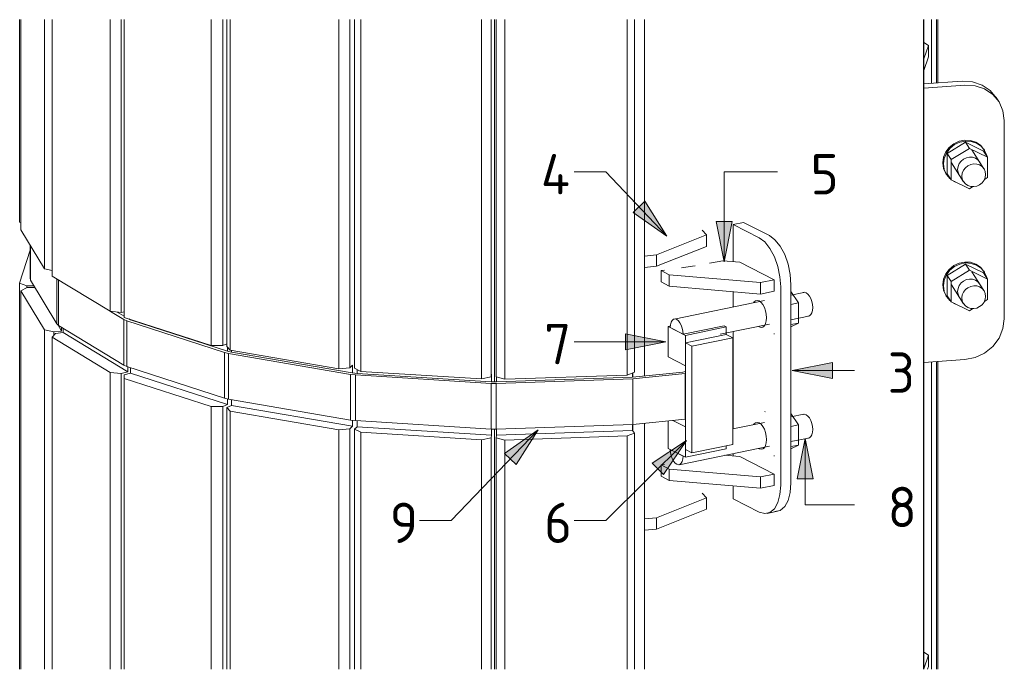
# Model space of a CAD drawing. Header units: millimetres. Extents: x -234509 to -203707, y -19731 to 120094.
# Tile 19 of 72: x -218483 to -217262, y 55047 to 55853. Entities that reach past the tile are written whole.
import ezdxf

# ---------------------------------------------------------------- set-up
doc = ezdxf.new("R2010")
doc.units = ezdxf.units.MM
for name, color, linetype, lineweight in [('Multi-Category Tags-1', 7, 'Continuous', 18), ('Multi-Category Tags-2', 8, 'Continuous', 18), ('N-CO-BC-BETONVORM-G', 50, 'Continuous', 25), ('N-CO-BC-BETONVORM-G-1', 50, 'Continuous', 18), ('N-CO-KC-KUNSTSTOFVORM-G-1', 7, 'Continuous', 18), ('N-CO-SC-STAALVORM-G', 10, 'Continuous', 25), ('N-CO-SC-STAALVORM-G-1', 10, 'Continuous', 18)]:
    doc.layers.add(name, color=color, linetype=linetype, lineweight=lineweight)
doc.styles.add('NLCS-ISO', font='NLCS-ISO.ttf', dxfattribs={"height": 50})

# ---------------------------------------------------------------- blocks, each defined once
blk = doc.blocks.new('GM_Wrijfstijl_boven_beschermpaal - GM_Wrijfstijl_boven_beschermpaal-3365226-3D Detail bevestiging klemband Copy 1')
at = {"layer": 'N-CO-KC-KUNSTSTOFVORM-G-1'}
for p, q in [((199881, 55601.7), (199881, 55852.9)), ((199881, 55601.7), (199882.3, 55601.1)), ((199881, 55526), (199894, 55566.9)), ((199881, 55046.8), (199881, 55526)), ((199889.9, 55522.5), (199881, 55526)), ((199889.9, 55522.5), (199898.7, 55522.6)), ((199889.9, 55520.3), (199889.9, 55522.5))]:
    blk.add_line(p, q, dxfattribs=at)
blk = doc.blocks.new('GM_Wrijfstijl_boven_beschermpaal - GM_Wrijfstijl_boven_beschermpaal-V76-3D Detail bevestiging klemband Copy 1')
at = {"layer": 'N-CO-KC-KUNSTSTOFVORM-G-1'}
for p, q in [((199882.3, 55592.3), (199882.3, 55852.9)), ((199911.7, 55543.6), (199911.7, 55852.9)), ((199882.3, 55592.3), (199911.7, 55543.6)), ((199911.7, 55543.6), (199921.4, 55541.5)), ((199882.3, 55516.6), (199890.2, 55520.5)), ((199882.3, 55046.8), (199882.3, 55516.6)), ((199911.7, 55467.9), (199882.3, 55516.6)), ((199890.2, 55520.5), (199899.9, 55520.6)), ((199928.2, 55474.5), (199933, 55466.5)), ((199911.7, 55046.8), (199911.7, 55467.9)), ((199923.5, 55465.4), (199911.7, 55467.9)), ((199923.5, 55465.4), (199933, 55466.5)), ((199923.5, 55461.3), (199923.5, 55465.4)), ((199933, 55466.5), (199933, 55471.2))]:
    blk.add_line(p, q, dxfattribs=at)
blk = doc.blocks.new('GM_Wrijfstijl_boven_beschermpaal - GM_Wrijfstijl_boven_beschermpaal-V77-3D Detail bevestiging klemband Copy 1')
at = {"layer": 'N-CO-KC-KUNSTSTOFVORM-G-1'}
for p, q in [((199921.4, 55534.7), (199921.4, 55852.9)), ((199993.3, 55491), (199993.3, 55852.9)), ((200006.8, 55489.6), (200006.8, 55852.9)), ((199921.4, 55534.7), (199993.3, 55491)), ((199993.3, 55491), (200006.8, 55489.6)), ((200010.5, 55490.5), (200006.8, 55489.6)), ((199921.4, 55459.1), (199925.5, 55463.5)), ((199925.5, 55463.5), (199935, 55464.6)), ((199935, 55464.6), (199935, 55469.9)), ((199935, 55464.6), (200014.9, 55415.9)), ((199921.4, 55046.8), (199921.4, 55459.1)), ((199993.3, 55415.3), (199921.4, 55459.1)), ((199993.3, 55046.8), (199993.3, 55415.3)), ((200006.8, 55414), (199993.3, 55415.3)), ((200006.8, 55414), (200014.9, 55415.9)), ((200006.8, 55046.8), (200006.8, 55414)), ((200014.9, 55415.9), (200014.9, 55422.2))]:
    blk.add_line(p, q, dxfattribs=at)
blk = doc.blocks.new('GM_Wrijfstijl_boven_beschermpaal - GM_Wrijfstijl_boven_beschermpaal-V78-3D Detail bevestiging klemband Copy 1')
at = {"layer": 'N-CO-KC-KUNSTSTOFVORM-G-1'}
for p, q in [((200295.9, 55420.3), (200295.9, 55852.9)), ((200303.9, 55416.5), (200303.9, 55852.9)), ((200453.6, 55407.1), (200453.6, 55852.9)), ((200465.3, 55409.7), (200465.3, 55852.9)), ((200469.6, 55852.9), (200469.6, 55403.5)), ((200295.9, 55420.3), (200303.9, 55416.5)), ((200299.2, 55414), (200299.2, 55418.7)), ((200303.9, 55416.5), (200453.6, 55407.1)), ((200465.8, 55413), (200465.3, 55409.7)), ((200465.8, 55403.5), (200465.8, 55413)), ((200453.6, 55407.1), (200465.3, 55409.7)), ((200299.2, 55347.8), (200299.2, 55355.2)), ((200295.9, 55344.7), (200299.2, 55347.8)), ((200295.9, 55046.8), (200295.9, 55344.7)), ((200303.9, 55340.9), (200295.9, 55344.7)), ((200299.2, 55347.8), (200465.8, 55337.3)), ((200303.9, 55046.8), (200303.9, 55340.9)), ((200453.6, 55331.5), (200303.9, 55340.9)), ((200465.8, 55337.3), (200465.8, 55344.8)), ((200469.6, 55344.8), (200469.6, 55046.8)), ((200465.3, 55334.1), (200453.6, 55331.5)), ((200453.6, 55046.8), (200453.6, 55331.5)), ((200465.3, 55334.1), (200465.8, 55337.3)), ((200465.3, 55046.8), (200465.3, 55334.1))]:
    blk.add_line(p, q, dxfattribs=at)
blk = doc.blocks.new('GM_Wrijfstijl_boven_beschermpaal - GM_Wrijfstijl_boven_beschermpaal-V79-3D Detail bevestiging klemband Copy 1')
at = {"layer": 'N-CO-KC-KUNSTSTOFVORM-G-1'}
for p, q in [((200471.5, 55409.6), (200471.5, 55852.9)), ((200482.5, 55406.7), (200482.5, 55852.9)), ((200634.1, 55412), (200634.1, 55852.9)), ((200643, 55415.6), (200643, 55852.9)), ((200482.5, 55406.7), (200634.1, 55412)), ((200634.1, 55412), (200643, 55415.6)), ((200640.5, 55409.3), (200640.5, 55414.6)), ((200471.5, 55409.6), (200482.5, 55406.7)), ((200471.9, 55403.5), (200471.9, 55409.5)), ((200640.5, 55343.1), (200640.5, 55350.6)), ((200471.9, 55337.3), (200471.9, 55344.8)), ((200471.9, 55337.3), (200640.5, 55343.1)), ((200643, 55339.9), (200634.1, 55336.4)), ((200643, 55339.9), (200640.5, 55343.1)), ((200643, 55046.8), (200643, 55339.9)), ((200471.5, 55334), (200471.9, 55337.3)), ((200471.5, 55046.8), (200471.5, 55334)), ((200482.5, 55331.1), (200471.5, 55334)), ((200634.1, 55336.4), (200482.5, 55331.1)), ((200482.5, 55046.8), (200482.5, 55331.1)), ((200634.1, 55046.8), (200634.1, 55336.4))]:
    blk.add_line(p, q, dxfattribs=at)
blk = doc.blocks.new('GM_Wrijfstijl_boven_beschermpaal - GM_Wrijfstijl_boven_beschermpaal-V80-3D Detail bevestiging klemband Copy 1')
at = {"layer": 'N-CO-KC-KUNSTSTOFVORM-G-1'}
for p, q in [((200010.5, 55483.4), (200010.5, 55852.9)), ((200118.5, 55448.4), (200118.5, 55852.9)), ((200132.7, 55448.4), (200132.7, 55852.9)), ((200010.5, 55488), (200010.5, 55483.4)), ((200010.5, 55483.4), (200118.5, 55448.4)), ((200018.5, 55480.5), (200018.5, 55480.8)), ((200118.5, 55448.4), (200132.7, 55448.4)), ((200137.7, 55450.6), (200132.7, 55448.4)), ((200138.7, 55441.6), (200138.7, 55446.1)), ((200010.5, 55412.4), (200018.5, 55414.4)), ((200010.5, 55407.8), (200010.5, 55412.4)), ((200018.5, 55414.4), (200018.5, 55421.1)), ((200018.5, 55414.4), (200138.7, 55375.4)), ((200010.5, 55046.8), (200010.5, 55407.8)), ((200118.5, 55372.8), (200010.5, 55407.8)), ((200132.7, 55372.8), (200138.7, 55375.4)), ((200138.7, 55375.4), (200138.7, 55382.4)), ((200118.5, 55046.8), (200118.5, 55372.8)), ((200132.7, 55372.8), (200118.5, 55372.8)), ((200132.7, 55046.8), (200132.7, 55372.8))]:
    blk.add_line(p, q, dxfattribs=at)
blk = doc.blocks.new('GM_Wrijfstijl_boven_beschermpaal - GM_Wrijfstijl_boven_beschermpaal-V81-3D Detail bevestiging klemband Copy 1')
at = {"layer": 'N-CO-KC-KUNSTSTOFVORM-G-1'}
for p, q in [((200137.6, 55447.2), (200137.6, 55852.9)), ((200141.8, 55442.8), (200141.8, 55852.9)), ((200276.6, 55419.6), (200276.6, 55852.9)), ((200290.1, 55421), (200290.1, 55852.9)), ((200137.6, 55447.2), (200141.8, 55442.8)), ((200141.8, 55442.8), (200276.6, 55419.6)), ((200143.6, 55440.4), (200143.6, 55442.5)), ((200293.5, 55424.1), (200290.1, 55421)), ((200293.5, 55414.6), (200293.5, 55424.1)), ((200276.6, 55419.6), (200290.1, 55421)), ((200143.6, 55374.2), (200143.6, 55381.5)), ((200137.6, 55371.6), (200143.6, 55374.2)), ((200137.6, 55046.8), (200137.6, 55371.6)), ((200141.8, 55367.2), (200137.6, 55371.6)), ((200141.8, 55046.8), (200141.8, 55367.2)), ((200276.6, 55344), (200141.8, 55367.2)), ((200143.6, 55374.2), (200293.5, 55348.4)), ((200293.5, 55348.4), (200293.5, 55355.8)), ((200290.1, 55345.3), (200276.6, 55344)), ((200276.6, 55046.8), (200276.6, 55344)), ((200290.1, 55345.3), (200293.5, 55348.4)), ((200290.1, 55046.8), (200290.1, 55345.3))]:
    blk.add_line(p, q, dxfattribs=at)
blk = doc.blocks.new('GM_Wrijfstijl_boven_beschermpaal - GM_Wrijfstijl_boven_beschermpaal-3591631-3D Detail bevestiging klemband Copy 1')
at = {"layer": 'N-CO-KC-KUNSTSTOFVORM-G-1'}
for p, q in [((201017.4, 55852.9), (201017.4, 55774.2)), ((201019.1, 55852.9), (201019.1, 55774.3)), ((201017.4, 55428.8), (201017.4, 55046.8)), ((201019.1, 55428.9), (201019.1, 55046.8))]:
    blk.add_line(p, q, dxfattribs=at)
blk = doc.blocks.new('GM_type2 - GM_type2-3480043-3D Detail bevestiging klemband Copy 1')
at = {"layer": 'N-CO-SC-STAALVORM-G-1'}
for p, q in [((200655.4, 55410.8), (200655.4, 55852.9)), ((200641, 55409.4), (200641, 55414.8)), ((200641, 55342.5), (200641, 55350.6)), ((200655.4, 55046.8), (200655.4, 55352.1))]:
    blk.add_line(p, q, dxfattribs=at)
blk = doc.blocks.new('GM_type3 - GM_type3-3483063-3D Detail bevestiging klemband Copy 1')
at = {"layer": 'N-CO-SC-STAALVORM-G-1'}
for p, q in [((200778.2, 55601.4), (200765.5, 55598.8)), ((200797.7, 55582.3), (200765.5, 55598.8)), ((200765.5, 55598.8), (200765.5, 55552.7)), ((200778.2, 55601.4), (200810.3, 55585)), ((200837.1, 55523.9), (200837.1, 55278.1)), ((200765.5, 55515.4), (200765.5, 55496.4)), ((200824.4, 55275.5), (200824.4, 55521.3)), ((200765.5, 55466), (200765.5, 55345.1)), ((200765.5, 55314.7), (200765.5, 55311.6)), ((200765.5, 55274.3), (200765.5, 55258.4)), ((200765.5, 55258.4), (200797.7, 55241.9)), ((200807.8, 55240.2), (200820.4, 55242.9))]:
    blk.add_line(p, q, dxfattribs=at)
for points in [[(200810.3, 55585, 0), (200817.3, 55579.8, 0), (200823.7, 55571.8, 0), (200829.3, 55561.4, 0), (200833.5, 55549.4, 0), (200836.2, 55536.6, 0), (200837.1, 55523.9, 0)], [(200824.4, 55521.3, 0), (200823.5, 55534, 0), (200820.8, 55546.8, 0), (200816.6, 55558.8, 0), (200811, 55569.1, 0), (200804.6, 55577.2, 0), (200797.7, 55582.3, 0)], [(200790.7, 55501.7, 0), (200791.2, 55502.5, 0), (200793.1, 55504, 0), (200795.3, 55504.5, 0), (200797.7, 55503.9, 0), (200800, 55502.1, 0), (200802.2, 55499.4, 0), (200804.1, 55495.8, 0), (200805.5, 55491.8, 0), (200806.4, 55487.4, 0), (200806.8, 55483.1, 0)], [(200806.8, 55483.1, 0), (200806.4, 55479.1, 0), (200805.5, 55475.7, 0), (200804.1, 55473.1, 0), (200802.2, 55471.5, 0), (200800, 55471, 0), (200797.7, 55471.7, 0), (200796.7, 55472.3, 0)], [(200790.7, 55350.4, 0), (200791.2, 55351.2, 0), (200793.1, 55352.7, 0), (200795.3, 55353.2, 0), (200797.7, 55352.6, 0), (200800, 55350.8, 0), (200802.2, 55348.1, 0), (200804.1, 55344.6, 0), (200805.5, 55340.5, 0), (200806.4, 55336.1, 0), (200806.8, 55331.8, 0)], [(200806.8, 55331.8, 0), (200806.4, 55327.8, 0), (200805.5, 55324.4, 0), (200804.1, 55321.8, 0), (200802.2, 55320.2, 0), (200800, 55319.8, 0), (200797.7, 55320.4, 0), (200796.7, 55321, 0)], [(200837.1, 55278.1, 0), (200836.2, 55266.3, 0), (200833.5, 55256.3, 0), (200829.3, 55248.7, 0), (200823.7, 55244, 0), (200817.3, 55242.6, 0)], [(200797.7, 55241.9, 0), (200804.6, 55240, 0), (200811, 55241.4, 0), (200816.6, 55246.1, 0), (200820.8, 55253.7, 0), (200823.5, 55263.7, 0), (200824.4, 55275.5, 0)]]:
    blk.add_polyline3d(points, dxfattribs=at)
blk = doc.blocks.new('GM_type5 - GM_type5-3483963-3D Detail bevestiging klemband Copy 1')
at = {"layer": 'N-CO-SC-STAALVORM-G-1'}
for p, q in [((200752.6, 55553.7), (200736.1, 55550.7)), ((200773.6, 55552.2), (200752.6, 55553.7)), ((200816.4, 55530.2), (200773.6, 55552.2)), ((200680.5, 55542.2), (200676, 55541.6)), ((200676, 55541.6), (200686.3, 55536.3)), ((200676, 55527.4), (200676, 55541.6)), ((200686.3, 55536.3), (200799.5, 55526.7)), ((200686.3, 55522.1), (200686.3, 55536.3)), ((200686.3, 55522.1), (200676, 55527.4)), ((200799.5, 55512.5), (200686.3, 55522.1)), ((200799.5, 55526.7), (200816.4, 55530.2)), ((200799.5, 55512.5), (200799.5, 55526.7)), ((200816.4, 55530.2), (200816.4, 55516)), ((200816.4, 55516), (200799.5, 55512.5))]:
    blk.add_line(p, q, dxfattribs=at)
blk.add_polyline3d([(200718.3, 55547.6, 0), (200715, 55547.1, 0), (200701.3, 55545, 0)], dxfattribs=at)
blk = doc.blocks.new('GM_type5 - GM_type5-V82-3D Detail bevestiging klemband Copy 1')
at = {"layer": 'N-CO-SC-STAALVORM-G-1'}
for p, q in [((200773.6, 55311), (200754.5, 55312.4)), ((200816.4, 55289), (200773.6, 55311)), ((200680.5, 55301.1), (200676, 55300.5)), ((200676, 55300.5), (200686.3, 55295.2)), ((200676, 55286.3), (200676, 55300.5)), ((200686.3, 55295.2), (200799.5, 55285.6)), ((200686.3, 55281), (200686.3, 55295.2)), ((200686.3, 55281), (200676, 55286.3)), ((200799.5, 55271.4), (200686.3, 55281)), ((200799.5, 55285.6), (200816.4, 55289)), ((200799.5, 55271.4), (200799.5, 55285.6)), ((200816.4, 55289), (200816.4, 55274.9)), ((200816.4, 55274.9), (200799.5, 55271.4))]:
    blk.add_line(p, q, dxfattribs=at)
blk = doc.blocks.new('GM_type4 - GM_type4-3520903-3D Detail bevestiging klemband Copy 1')
at = {"layer": 'N-CO-SC-STAALVORM-G-1'}
for p, q in [((200732.3, 55259.6), (200727.1, 55265.5)), ((200670.6, 55234.9), (200732.3, 55259.6)), ((200732.3, 55245.4), (200732.3, 55259.6)), ((200732.3, 55245.4), (200670.6, 55220.7)), ((200655.4, 55233.4), (200670.6, 55234.9)), ((200670.6, 55234.9), (200670.6, 55220.7)), ((200670.6, 55220.7), (200655.4, 55219.3))]:
    blk.add_line(p, q, dxfattribs=at)
blk = doc.blocks.new('GM_M30 - M20-3491457-3D Detail bevestiging klemband Copy 1')
at = {"layer": 'N-CO-SC-STAALVORM-G-1'}
for p, q in [((200837.1, 55515.6), (200846.3, 55501.5)), ((200852.9, 55514.5), (200837.1, 55511.2)), ((200804.3, 55504.5), (200692.4, 55481.4)), ((200837.1, 55499.6), (200846.3, 55501.5)), ((200846.3, 55501.5), (200846.3, 55476.4)), ((200837.1, 55480.6), (200859, 55485.1)), ((200703.5, 55462.6), (200754.2, 55473)), ((200749.2, 55462.5), (200810.4, 55475.1)), ((200846.3, 55476.4), (200837.1, 55471.7)), ((200837.1, 55474.5), (200846.3, 55476.4)), ((200687.4, 55470.8), (200703.5, 55462.6)), ((200816, 55463), (200816.5, 55463.1))]:
    blk.add_line(p, q, dxfattribs=at)
for points in [[(200852.1, 55514.2, 0), (200853.9, 55514.6, 0), (200855.9, 55514, 0), (200858, 55512.4, 0), (200860, 55510, 0), (200861.6, 55506.9, 0), (200862.9, 55503.3, 0), (200863.7, 55499.5, 0), (200864, 55495.7, 0)], [(200864, 55495.7, 0), (200863.7, 55492.1, 0), (200862.9, 55489.1, 0), (200861.6, 55486.9, 0), (200860, 55485.5, 0), (200858, 55485, 0)], [(200703.5, 55462.6, 0), (200703.2, 55466.4, 0), (200702.4, 55470.2, 0), (200701.1, 55473.8, 0), (200699.5, 55476.9, 0), (200697.5, 55479.4, 0), (200695.5, 55480.9, 0), (200693.4, 55481.5, 0), (200691.4, 55481.1, 0), (200689.8, 55479.7, 0), (200688.5, 55477.4, 0), (200687.7, 55474.4, 0), (200687.4, 55470.8, 0)]]:
    blk.add_polyline3d(points, dxfattribs=at)
blk = doc.blocks.new('GM_M30 - M20-V83-3D Detail bevestiging klemband Copy 1')
at = {"layer": 'N-CO-SC-STAALVORM-G-1'}
for p, q in [((200805.2, 55366.6), (200804.7, 55366.5)), ((200837.1, 55364.3), (200846.3, 55350.2)), ((200852.9, 55363.2), (200837.1, 55359.9)), ((200804.3, 55353.2), (200764.9, 55345)), ((200837.1, 55348.3), (200846.3, 55350.2)), ((200846.3, 55350.2), (200846.3, 55325.1)), ((200837.1, 55329.3), (200859, 55333.8)), ((200703.5, 55311.3), (200687.4, 55319.5)), ((200698.5, 55300.7), (200810.4, 55323.8)), ((200846.3, 55325.1), (200837.1, 55320.4)), ((200837.1, 55323.2), (200846.3, 55325.1)), ((200816, 55311.7), (200816.5, 55311.8))]:
    blk.add_line(p, q, dxfattribs=at)
for points in [[(200852.1, 55362.9, 0), (200853.9, 55363.3, 0), (200855.9, 55362.7, 0), (200858, 55361.1, 0), (200860, 55358.7, 0), (200861.6, 55355.6, 0), (200862.9, 55352, 0), (200863.7, 55348.2, 0), (200864, 55344.4, 0)], [(200864, 55344.4, 0), (200863.7, 55340.9, 0), (200862.9, 55337.8, 0), (200861.6, 55335.6, 0), (200860, 55334.2, 0), (200858, 55333.7, 0)], [(200687.4, 55319.5, 0), (200687.7, 55315.7, 0), (200688.5, 55311.9, 0), (200689.8, 55308.3, 0), (200691.4, 55305.2, 0), (200693.4, 55302.8, 0), (200695.5, 55301.2, 0), (200697.5, 55300.7, 0), (200699.5, 55301.1, 0), (200701.1, 55302.5, 0), (200702.4, 55304.8, 0), (200703.2, 55307.8, 0), (200703.5, 55311.3, 0)]]:
    blk.add_polyline3d(points, dxfattribs=at)
blk = doc.blocks.new('GM_type7 - GM_type7-3490173-3D Detail bevestiging klemband Copy 1')
at = {"layer": 'N-CO-SC-STAALVORM-G-1'}
for p, q in [((200687.6, 55472.8), (200684.7, 55472.2)), ((200756.8, 55471.7), (200754.2, 55473)), ((200684.7, 55472.2), (200706.2, 55461.2)), ((200684.7, 55434.4), (200684.7, 55472.2)), ((200706.2, 55461.2), (200756.8, 55471.7)), ((200706.2, 55461.2), (200706.2, 55423.4)), ((200756.8, 55462.2), (200756.8, 55471.7)), ((200706.2, 55423.4), (200684.7, 55434.4))]:
    blk.add_line(p, q, dxfattribs=at)
blk = doc.blocks.new('GM_type7 - GM_type7-V84-3D Detail bevestiging klemband Copy 1')
at = {"layer": 'N-CO-SC-STAALVORM-G-1'}
for p, q in [((200684.7, 55320.9), (200684.7, 55355)), ((200690.8, 55355.6), (200706.2, 55347.7)), ((200706.2, 55347.7), (200706.2, 55309.9)), ((200706.2, 55309.9), (200684.7, 55320.9)), ((200756.8, 55320.4), (200706.2, 55309.9)), ((200756.8, 55320.4), (200756.8, 55324.1))]:
    blk.add_line(p, q, dxfattribs=at)
blk = doc.blocks.new('GM_type6 - GM_type6-3496029-3D Detail bevestiging klemband Copy 1')
at = {"layer": 'N-CO-SC-STAALVORM-G-1'}
for p, q in [((200756.8, 55462.2), (200706.2, 55451.8)), ((200764.9, 55458.1), (200756.8, 55462.2)), ((200706.2, 55451.8), (200714.2, 55447.6)), ((200706.2, 55319.4), (200706.2, 55451.8)), ((200714.2, 55447.6), (200764.9, 55458.1)), ((200764.9, 55325.7), (200764.9, 55458.1)), ((200714.2, 55447.6), (200714.2, 55315.3)), ((200714.2, 55315.3), (200706.2, 55319.4)), ((200764.9, 55325.7), (200714.2, 55315.3))]:
    blk.add_line(p, q, dxfattribs=at)
blk = doc.blocks.new('GM_type2 - GM_type2-3506823-3D Detail bevestiging klemband Copy 1')
at = {"layer": 'N-CO-SC-STAALVORM-G-1'}
for p, q in [((201011.3, 55852.9), (201011.3, 55773.8)), ((201011.3, 55428.4), (201011.3, 55046.8))]:
    blk.add_line(p, q, dxfattribs=at)
blk = doc.blocks.new('GM_type3 - GM_type3-3504051-3D Detail bevestiging klemband Copy 1')
at = {"layer": 'N-CO-SC-STAALVORM-G-1'}
for p, q in [((201001.6, 55773.1), (201049.5, 55776.4)), ((201052.6, 55771.6), (201001.6, 55768.1)), ((201094.6, 55751.4), (201091.5, 55756.2)), ((201101.5, 55481.8), (201101.5, 55727.7)), ((201001.6, 55427.7), (201052.6, 55431.2))]:
    blk.add_line(p, q, dxfattribs=at)
for points in [[(201049.5, 55776.4, 0), (201062.2, 55775.6, 0), (201074, 55771.7, 0), (201084.1, 55764.9, 0), (201091.9, 55755.6, 0)], [(201101.5, 55727.7, 0), (201099.9, 55739.8, 0), (201095, 55750.9, 0), (201087.2, 55760.1, 0), (201077.1, 55766.9, 0), (201065.3, 55770.9, 0), (201052.6, 55771.6, 0)], [(201052.6, 55431.2, 0), (201065.3, 55433.7, 0), (201077.1, 55439.2, 0), (201087.2, 55447.4, 0), (201095, 55457.7, 0), (201099.9, 55469.5, 0), (201101.5, 55481.8, 0)]]:
    blk.add_polyline3d(points, dxfattribs=at)
blk = doc.blocks.new('GM_type4 - GM_type4-3486702-3D Detail bevestiging klemband Copy 1')
at = {"layer": 'N-CO-SC-STAALVORM-G-1'}
for p, q in [((201007.7, 55820.8), (201001.6, 55824.5)), ((201001.6, 55804.1), (201007.7, 55820.8)), ((201007.7, 55806.7), (201007.7, 55820.8)), ((201007.7, 55806.7), (201001.6, 55789.9))]:
    blk.add_line(p, q, dxfattribs=at)
blk = doc.blocks.new('GM_type4 - GM_type4-V85-3D Detail bevestiging klemband Copy 1')
at = {"layer": 'N-CO-SC-STAALVORM-G-1'}
for p, q in [((201007.7, 55064.4), (201001.6, 55068.1)), ((201001.6, 55047.6), (201007.7, 55064.4)), ((201007.7, 55050.2), (201007.7, 55064.4)), ((201007.7, 55050.2), (201006.5, 55046.8))]:
    blk.add_line(p, q, dxfattribs=at)
blk = doc.blocks.new('GM_M30 - M20-V86-3D Detail bevestiging klemband Copy 1')
at = {"layer": 'N-CO-SC-STAALVORM-G-1'}
for p, q in [((201030.9, 55686.8), (201053.4, 55700.9)), ((201058.4, 55693.2), (201035.8, 55679.2)), ((201053.4, 55700.9), (201075.9, 55689.9)), ((201053.4, 55700.9), (201058.4, 55693.2)), ((201080.9, 55682.2), (201058.4, 55693.2)), ((201030.9, 55661.7), (201030.9, 55686.8)), ((201030.9, 55686.8), (201035.8, 55679.2)), ((201076.3, 55668), (201061.2, 55691.4)), ((201075.9, 55689.9), (201080.9, 55682.2)), ((201077, 55691), (201076.1, 55692.2)), ((201080.9, 55657.1), (201080.9, 55682.2)), ((201035.8, 55679.2), (201035.8, 55654)), ((201036, 55675.2), (201051.1, 55651.7)), ((201029.1, 55661.9), (201029.9, 55660.6)), ((201030.9, 55661.7), (201035.8, 55654)), ((201076.8, 55654.6), (201080.9, 55657.1)), ((201035.8, 55654), (201058.4, 55643)), ((201058.4, 55643), (201062.7, 55645.7))]:
    blk.add_line(p, q, dxfattribs=at)
for points in [[(201025.2, 55675.2, 0), (201026.1, 55682.1, 0), (201028.9, 55688.7, 0), (201033.2, 55694.4, 0), (201038.9, 55699, 0), (201045.5, 55702.1, 0), (201052.6, 55703.5, 0), (201059.7, 55703.1, 0), (201066.3, 55700.9, 0), (201072, 55697.1, 0), (201076.3, 55691.9, 0)], [(201080.1, 55683.6, 0), (201079.9, 55684.4, 0), (201077.2, 55690.6, 0), (201072.8, 55695.8, 0), (201067.1, 55699.6, 0), (201060.5, 55701.8, 0), (201053.4, 55702.2, 0), (201046.3, 55700.9, 0), (201039.7, 55697.8, 0), (201034, 55693.2, 0), (201029.7, 55687.4, 0), (201027, 55680.8, 0), (201026, 55673.9, 0)], [(201043.7, 55667.1, 0), (201044.2, 55670.8, 0), (201045.6, 55674.4, 0), (201048, 55677.5, 0), (201051, 55679.9, 0), (201054.6, 55681.6, 0), (201058.4, 55682.3, 0), (201062.2, 55682.1, 0), (201065.7, 55680.9, 0), (201068.7, 55678.9, 0), (201071.1, 55676.1, 0)], [(201028.9, 55662.2, 0), (201026.1, 55668.4, 0), (201025.2, 55675.2, 0)], [(201026, 55673.9, 0), (201027, 55667.1, 0), (201029.7, 55660.9, 0), (201034, 55655.7, 0), (201035.2, 55654.8, 0)], [(201078.4, 55660.9, 0), (201077.9, 55664.5, 0), (201076.4, 55667.8, 0), (201074.1, 55670.6, 0), (201071, 55672.6, 0), (201067.5, 55673.8, 0), (201063.7, 55674, 0), (201059.9, 55673.3, 0), (201056.4, 55671.6, 0), (201053.3, 55669.2, 0), (201051, 55666.1, 0), (201049.5, 55662.6, 0), (201049, 55658.9, 0)], [(201045.6, 55660.2, 0), (201044.2, 55663.5, 0), (201043.7, 55667.1, 0)], [(201049, 55658.9, 0), (201049.5, 55655.2, 0), (201051, 55651.9, 0), (201053.3, 55649.1, 0), (201056.4, 55647.1, 0), (201059.9, 55645.9, 0), (201063.7, 55645.7, 0), (201067.5, 55646.4, 0), (201071, 55648.1, 0), (201074.1, 55650.5, 0), (201076.4, 55653.6, 0), (201077.9, 55657.2, 0), (201078.4, 55660.9, 0)], [(201038.4, 55652.6, 0), (201039.7, 55651.9, 0), (201041.1, 55651.3, 0)]]:
    blk.add_polyline3d(points, dxfattribs=at)
blk = doc.blocks.new('GM_M30 - M20-V87-3D Detail bevestiging klemband Copy 1')
at = {"layer": 'N-CO-SC-STAALVORM-G-1'}
for p, q in [((201030.9, 55535.5), (201053.4, 55549.6)), ((201053.4, 55549.6), (201075.9, 55538.6)), ((201058.4, 55541.9), (201053.4, 55549.6)), ((201030.9, 55510.4), (201030.9, 55535.5)), ((201030.9, 55535.5), (201035.8, 55527.9)), ((201058.4, 55541.9), (201035.8, 55527.9)), ((201080.9, 55530.9), (201058.4, 55541.9)), ((201076.3, 55516.7), (201061.2, 55540.1)), ((201075.9, 55538.6), (201080.9, 55530.9)), ((201077, 55539.7), (201076.1, 55540.9)), ((201035.8, 55527.9), (201035.8, 55502.7)), ((201036, 55523.9), (201051.1, 55500.4)), ((201080.9, 55505.8), (201080.9, 55530.9)), ((201029.1, 55510.6), (201029.9, 55509.3)), ((201030.9, 55510.4), (201035.8, 55502.7)), ((201035.8, 55502.7), (201058.4, 55491.7)), ((201076.8, 55503.3), (201080.9, 55505.8)), ((201058.4, 55491.7), (201062.7, 55494.4))]:
    blk.add_line(p, q, dxfattribs=at)
for points in [[(201025.2, 55523.9, 0), (201026.1, 55530.8, 0), (201028.9, 55537.4, 0), (201033.2, 55543.1, 0), (201038.9, 55547.7, 0), (201045.5, 55550.8, 0), (201052.6, 55552.2, 0), (201059.7, 55551.8, 0), (201066.3, 55549.6, 0), (201072, 55545.8, 0), (201076.3, 55540.6, 0)], [(201080.1, 55532.3, 0), (201079.9, 55533.1, 0), (201077.2, 55539.3, 0), (201072.8, 55544.5, 0), (201067.1, 55548.3, 0), (201060.5, 55550.5, 0), (201053.4, 55551, 0), (201046.3, 55549.6, 0), (201039.7, 55546.5, 0), (201034, 55541.9, 0), (201029.7, 55536.1, 0), (201027, 55529.5, 0), (201026, 55522.6, 0)], [(201028.9, 55510.9, 0), (201026.1, 55517.1, 0), (201025.2, 55523.9, 0)], [(201026, 55522.6, 0), (201027, 55515.8, 0), (201029.7, 55509.6, 0), (201034, 55504.4, 0), (201035.2, 55503.5, 0)], [(201043.7, 55515.8, 0), (201044.2, 55519.5, 0), (201045.6, 55523.1, 0), (201048, 55526.2, 0), (201051, 55528.6, 0), (201054.6, 55530.3, 0), (201058.4, 55531, 0), (201062.2, 55530.8, 0), (201065.7, 55529.6, 0), (201068.7, 55527.6, 0), (201071.1, 55524.8, 0)], [(201078.4, 55509.6, 0), (201077.9, 55513.2, 0), (201076.4, 55516.5, 0), (201074.1, 55519.3, 0), (201071, 55521.3, 0), (201067.5, 55522.5, 0), (201063.7, 55522.7, 0), (201059.9, 55522, 0), (201056.4, 55520.3, 0), (201053.3, 55517.9, 0), (201051, 55514.8, 0), (201049.5, 55511.3, 0), (201049, 55507.6, 0)], [(201045.6, 55508.9, 0), (201044.2, 55512.2, 0), (201043.7, 55515.8, 0)], [(201049, 55507.6, 0), (201049.5, 55503.9, 0), (201051, 55500.6, 0), (201053.3, 55497.8, 0), (201056.4, 55495.8, 0), (201059.9, 55494.6, 0), (201063.7, 55494.4, 0), (201067.5, 55495.1, 0), (201071, 55496.8, 0), (201074.1, 55499.2, 0), (201076.4, 55502.3, 0), (201077.9, 55505.9, 0), (201078.4, 55509.6, 0)], [(201038.4, 55501.3, 0), (201039.7, 55500.6, 0), (201041.1, 55500, 0)]]:
    blk.add_polyline3d(points, dxfattribs=at)
blk = doc.blocks.new('GM_type12 - GM_type9-3500595-3D Detail bevestiging klemband Copy 1')
at = {"layer": 'N-CO-SC-STAALVORM-G-1'}
for p, q in [((199894, 55532), (199894, 55573)), ((199894.3, 55529.8), (199894.3, 55572.4)), ((199894.3, 55529.8), (199894, 55532)), ((199927.2, 55475.3), (199894.3, 55529.8)), ((199927.2, 55475.3), (199927.2, 55531.2)), ((199929.3, 55473.4), (199929.3, 55529.9)), ((199993.7, 55490.9), (200010, 55481)), ((200010.5, 55484.8), (200001.8, 55490.1)), ((199929.3, 55473.4), (199927.2, 55475.3)), ((200010, 55424.3), (199929.3, 55473.4)), ((200010, 55481), (200013.7, 55479.4)), ((200010, 55424.3), (200010, 55481)), ((200013.7, 55479.4), (200134.9, 55440.1)), ((200013.7, 55422.6), (200013.7, 55479.4)), ((200018.5, 55480.5), (200016.3, 55481.6)), ((200138.6, 55441.6), (200018.5, 55480.5)), ((200134.9, 55440.1), (200140, 55438.8)), ((200134.9, 55383.3), (200134.9, 55440.1)), ((200143.6, 55440.4), (200138.7, 55441.6)), ((200140, 55438.8), (200291.3, 55412.8)), ((200140, 55382.1), (200140, 55438.8)), ((200293.3, 55414.6), (200143.6, 55440.4)), ((200013.7, 55422.6), (200010, 55424.3)), ((200134.9, 55383.3), (200013.7, 55422.6)), ((200291.3, 55412.8), (200297.2, 55412.1)), ((200291.3, 55356.1), (200291.3, 55412.8)), ((200299.2, 55414), (200293.5, 55414.6)), ((200297.2, 55412.1), (200465.3, 55401.6)), ((200297.2, 55355.4), (200297.2, 55412.1)), ((200465.6, 55403.5), (200299.2, 55414)), ((200702.9, 55415.6), (200640.5, 55409.3)), ((200641.2, 55407.4), (200705.8, 55413.9)), ((200706.2, 55416.3), (200702.9, 55415.6)), ((200705.8, 55413.9), (200706.2, 55413.9)), ((200705.8, 55357.1), (200705.8, 55413.9)), ((200465.3, 55401.6), (200471.6, 55401.5)), ((200465.3, 55344.8), (200465.3, 55401.6)), ((200471.9, 55403.5), (200465.8, 55403.5)), ((200471.6, 55401.5), (200641.2, 55407.4)), ((200471.6, 55344.7), (200471.6, 55401.5)), ((200640.5, 55409.3), (200471.9, 55403.5)), ((200641.2, 55350.6), (200641.2, 55407.4)), ((200140, 55382.1), (200134.9, 55383.3)), ((200291.3, 55356.1), (200140, 55382.1)), ((200297.2, 55355.4), (200291.3, 55356.1)), ((200465.3, 55344.8), (200297.2, 55355.4)), ((200641.2, 55350.6), (200471.6, 55344.7)), ((200705.8, 55357.1), (200641.2, 55350.6)), ((200706.2, 55357.2), (200705.8, 55357.1)), ((200471.6, 55344.7), (200465.3, 55344.8))]:
    blk.add_line(p, q, dxfattribs=at)
blk = doc.blocks.new('GM_buispaal-Blauwverlaat - GM_buispaal-Blauwverlaat-3493027-3D Detail bevestiging klemband Copy 1')
at = {"layer": 'N-CO-SC-STAALVORM-G'}
blk.add_line((201001.6, 55046.8), (201001.6, 55852.9), dxfattribs=at)

msp = doc.modelspace()

# ---------------------------------------------------------------- hatches: boundary and pattern name
at = {"layer": 'Multi-Category Tags-2'}
for points in [[(-217680.8, 55584.3), (-217707.9, 55627.5), (-217722.5, 55613.7)], [(-217609.7, 55552.5), (-217599.7, 55602.5), (-217619.7, 55602.5)], [(-217682, 55453.2), (-217732, 55463.2), (-217732, 55443.2)], [(-217525.2, 55417.7), (-217475.2, 55407.7), (-217475.2, 55427.7)], [(-217840.1, 55343.8), (-217881.9, 55314.6), (-217867.5, 55300.8)], [(-217656.3, 55330.7), (-217698.8, 55302.6), (-217684.7, 55288.4)], [(-217509.3, 55333.1), (-217519.3, 55283.1), (-217499.3, 55283.1)]]:
    msp.add_hatch(color=256, dxfattribs=at).paths.add_polyline_path(points, flags=0)

# ---------------------------------------------------------------- linework, layer by layer
for p, q in [((-217756.3, 55664), (-217795.7, 55664)), ((-217680.8, 55584.3), (-217756.3, 55664)), ((-217609.7, 55663.9), (-217543.6, 55663.9)), ((-217609.7, 55552.5), (-217609.7, 55663.9)), ((-217707.9, 55627.5), (-217722.5, 55613.7)), ((-217680.8, 55584.3), (-217707.9, 55627.5)), ((-217722.5, 55613.7), (-217680.8, 55584.3)), ((-217599.7, 55602.5), (-217619.7, 55602.5)), ((-217619.7, 55602.5), (-217609.7, 55552.5)), ((-217609.7, 55552.5), (-217599.7, 55602.5)), ((-217682, 55453.2), (-217732, 55463.2)), ((-217732, 55463.2), (-217732, 55443.2)), ((-217756.3, 55453.2), (-217795.7, 55453.2)), ((-217682, 55453.2), (-217756.3, 55453.2)), ((-217732, 55443.2), (-217682, 55453.2)), ((-217475.2, 55427.7), (-217525.2, 55417.7)), ((-217475.2, 55407.7), (-217475.2, 55427.7)), ((-217525.2, 55417.7), (-217475.2, 55407.7)), ((-217525.2, 55417.7), (-217448, 55417.7)), ((-217840.1, 55343.8), (-217947.9, 55231.4)), ((-217840.1, 55343.8), (-217881.9, 55314.6)), ((-217867.5, 55300.8), (-217840.1, 55343.8)), ((-217656.3, 55330.7), (-217756.3, 55231.4)), ((-217656.3, 55330.7), (-217698.8, 55302.6)), ((-217684.7, 55288.4), (-217656.3, 55330.7)), ((-217509.3, 55333.1), (-217519.3, 55283.1)), ((-217499.3, 55283.1), (-217509.3, 55333.1)), ((-217509.3, 55333.1), (-217509.3, 55251)), ((-217881.9, 55314.6), (-217867.5, 55300.8)), ((-217698.8, 55302.6), (-217684.7, 55288.4)), ((-217519.3, 55283.1), (-217499.3, 55283.1)), ((-217509.3, 55251), (-217448, 55251)), ((-217947.9, 55231.4), (-217987.1, 55231.4)), ((-217756.3, 55231.4), (-217795.7, 55231.4))]:
    msp.add_line(p, q, dxfattribs=at)

# ---------------------------------------------------------------- block references
at = {"layer": 'N-CO-BC-BETONVORM-G'}
msp.add_blockref('GM_buispaal-Blauwverlaat - GM_buispaal-Blauwverlaat-3493027-3D Detail bevestiging klemband Copy 1', (-418363.9, 0), dxfattribs=at)
at = {"layer": 'N-CO-BC-BETONVORM-G-1'}
for name, p in [('GM_Wrijfstijl_boven_beschermpaal - GM_Wrijfstijl_boven_beschermpaal-3365226-3D Detail bevestiging klemband Copy 1', (-418363.9, 0)), ('GM_Wrijfstijl_boven_beschermpaal - GM_Wrijfstijl_boven_beschermpaal-V76-3D Detail bevestiging klemband Copy 1', (-418363.9, 0)), ('GM_Wrijfstijl_boven_beschermpaal - GM_Wrijfstijl_boven_beschermpaal-V77-3D Detail bevestiging klemband Copy 1', (-418363.9, 0)), ('GM_Wrijfstijl_boven_beschermpaal - GM_Wrijfstijl_boven_beschermpaal-V80-3D Detail bevestiging klemband Copy 1', (-418363.9, 0)), ('GM_Wrijfstijl_boven_beschermpaal - GM_Wrijfstijl_boven_beschermpaal-V81-3D Detail bevestiging klemband Copy 1', (-418363.9, 0)), ('GM_Wrijfstijl_boven_beschermpaal - GM_Wrijfstijl_boven_beschermpaal-V78-3D Detail bevestiging klemband Copy 1', (-418363.9, 0)), ('GM_Wrijfstijl_boven_beschermpaal - GM_Wrijfstijl_boven_beschermpaal-V79-3D Detail bevestiging klemband Copy 1', (-418363.9, 0)), ('GM_type2 - GM_type2-3480043-3D Detail bevestiging klemband Copy 1', (-418363.9, 0)), ('GM_type2 - GM_type2-3506823-3D Detail bevestiging klemband Copy 1', (-418363.9, 0)), ('GM_Wrijfstijl_boven_beschermpaal - GM_Wrijfstijl_boven_beschermpaal-3591631-3D Detail bevestiging klemband Copy 1', (-418363.9, 0)), ('GM_type4 - GM_type4-3486702-3D Detail bevestiging klemband Copy 1', (-418363.9, 0)), ('GM_type3 - GM_type3-3504051-3D Detail bevestiging klemband Copy 1', (-418363.9, 0)), ('GM_M30 - M20-V86-3D Detail bevestiging klemband Copy 1', (-418363.9, 0)), ('GM_type3 - GM_type3-3483063-3D Detail bevestiging klemband Copy 1', (-418363.9, 0)), ('GM_type4 - GM_type4-3520903-3D Detail bevestiging klemband Copy 1', (-418363.9, 326.2)), ('GM_type12 - GM_type9-3500595-3D Detail bevestiging klemband Copy 1', (-418363.9, 0)), ('GM_type5 - GM_type5-3483963-3D Detail bevestiging klemband Copy 1', (-418363.9, 0)), ('GM_M30 - M20-V87-3D Detail bevestiging klemband Copy 1', (-418363.9, 0)), ('GM_M30 - M20-3491457-3D Detail bevestiging klemband Copy 1', (-418363.9, 0)), ('GM_type7 - GM_type7-3490173-3D Detail bevestiging klemband Copy 1', (-418363.9, 0)), ('GM_type6 - GM_type6-3496029-3D Detail bevestiging klemband Copy 1', (-418363.9, 0)), ('GM_M30 - M20-V83-3D Detail bevestiging klemband Copy 1', (-418363.9, 0)), ('GM_type7 - GM_type7-V84-3D Detail bevestiging klemband Copy 1', (-418363.9, 0)), ('GM_type5 - GM_type5-V82-3D Detail bevestiging klemband Copy 1', (-418363.9, 0)), ('GM_type4 - GM_type4-3520903-3D Detail bevestiging klemband Copy 1', (-418363.9, 0)), ('GM_type4 - GM_type4-V85-3D Detail bevestiging klemband Copy 1', (-418363.9, 0))]:
    msp.add_blockref(name, p, dxfattribs=at)

# ---------------------------------------------------------------- texts
at = {"layer": 'Multi-Category Tags-1', "char_height": 50, "attachment_point": 1, "style": 'NLCS-ISO'}
for s, insert, width in [('4', (-217836.7, 55686.2), 48.101), ('5', (-217502.5, 55686.1), 43.291), ('7', (-217832.7, 55475.4), 43.291), ('3', (-217406.9, 55439.9), 43.291), ('8', (-217406.9, 55273.2), 43.291), ('9', (-218024.1, 55253.6), 43.291), ('6', (-217832.7, 55253.6), 43.291)]:
    msp.add_mtext(s, dxfattribs=dict(at, insert=insert, width=width))

doc.saveas('drawing.dxf')
